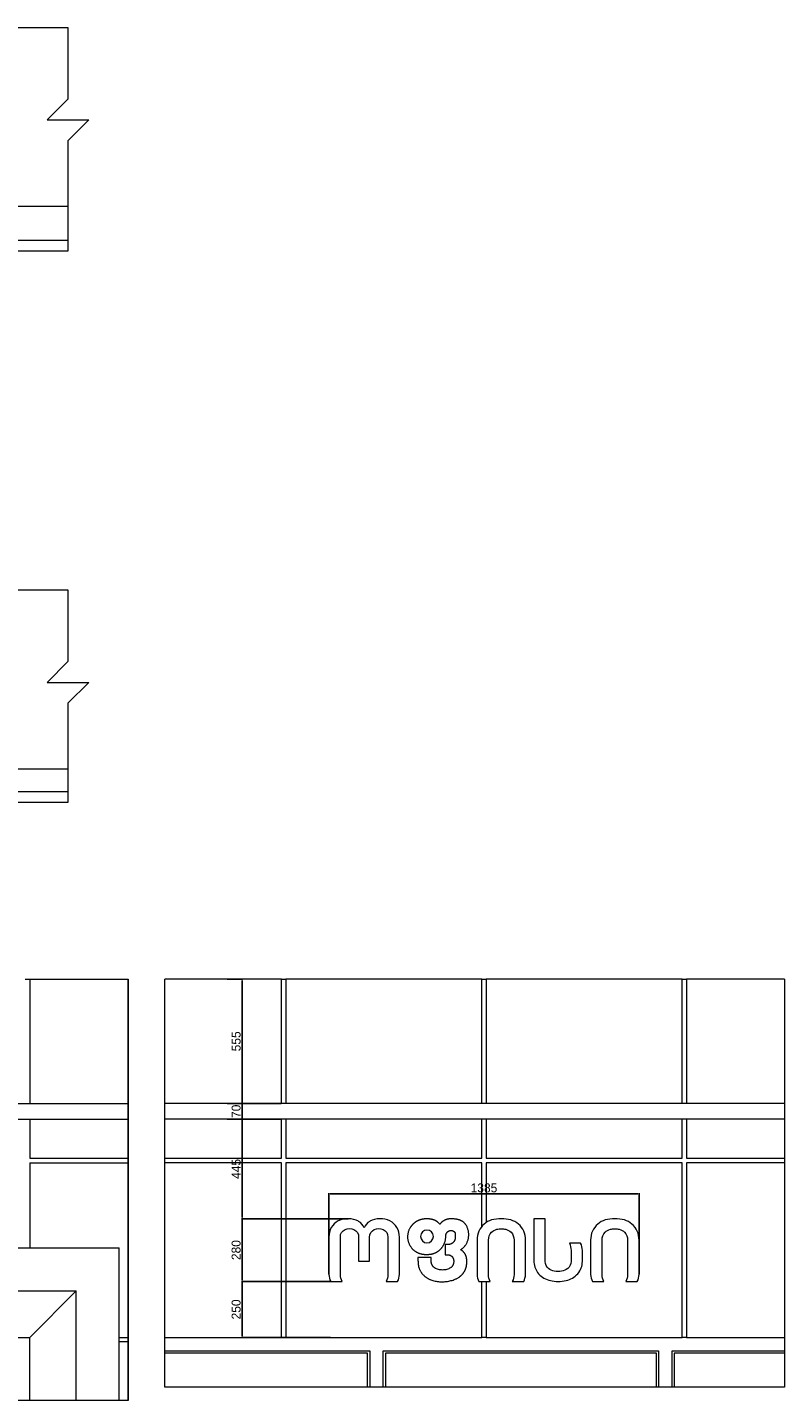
# Model space of a CAD drawing. Header units: feet. Extents: x 1702076 to 1880744, y 4858210 to 4922488.
# Tile 27 of 27: x 1877362 to 1880744, y 4891434 to 4897567. Entities that reach past the tile are written whole.
import ezdxf

# ---------------------------------------------------------------- set-up
doc = ezdxf.new("R2010")
doc.units = ezdxf.units.FT
doc.header["$MEASUREMENT"] = 0
doc.header["$PDMODE"] = 98
doc.header["$PDSIZE"] = 0.3
doc.dimstyles.new('ISO-25', dxfattribs={"dimscale": 15, "dimtxt": 20, "dimasz": 2.5, "dimexe": 1.25, "dimexo": 0.625, "dimgap": 3, "dimtad": 1, "dimdec": 0, "dimtxsty": 'Standard', "dimcen": 2.5, "dimadec": 0, "dimazin": 0, "dimtfac": 1, "dimtdec": 0, "dimtmove": 0, "dimatfit": 3, "dimfxl": 1.25, "dimarcsym": 0})

# ---------------------------------------------------------------- blocks, each defined once
blk = doc.blocks.new('*D5753')
at = {"color": 0, "lineweight": -2, "transparency": 16777216}
for p, q in [((1878708.4, 4891998.8), (1878708.4, 4892359.9)), ((1878713.4, 4892357.4), (1880088.9, 4892357.4)), ((1880093.9, 4891998.8), (1880093.9, 4892359.9))]:
    blk.add_line(p, q, dxfattribs=at)
at = {"color": 0, "lineweight": 5, "transparency": 16777216}
for points in [[(1878713.4, 4892358.2), (1878713.4, 4892356.6), (1878708.4, 4892357.4)], [(1880088.9, 4892358.2), (1880088.9, 4892356.6), (1880093.9, 4892357.4)]]:
    blk.add_solid(points, dxfattribs=at)
at = {"layer": 'Defpoints', "color": 0, "lineweight": 5, "transparency": 16777216}
for p in [(1880093.9, 4892357.4), (1878708.4, 4891997.6), (1880093.9, 4891997.6)]:
    blk.add_point(p, dxfattribs=at)
at = {"color": 0, "lineweight": 5, "transparency": 16777216, "insert": (1879401.2, 4892383.7), "char_height": 40, "attachment_point": 5}
blk.add_mtext('1385', dxfattribs=at)
blk = doc.blocks.new('*D5754')
at = {"color": 0, "lineweight": -2, "transparency": 16777216}
for p, q in [((1878794.6, 4892246), (1878317.9, 4892246)), ((1878320.4, 4892241), (1878320.4, 4891971)), ((1878715.1, 4891966), (1878317.9, 4891966))]:
    blk.add_line(p, q, dxfattribs=at)
at = {"color": 0, "lineweight": 5, "transparency": 16777216}
for points in [[(1878319.5, 4892241), (1878321.2, 4892241), (1878320.4, 4892246)], [(1878319.5, 4891971), (1878321.2, 4891971), (1878320.4, 4891966)]]:
    blk.add_solid(points, dxfattribs=at)
at = {"layer": 'Defpoints', "color": 0, "lineweight": 5, "transparency": 16777216}
for p in [(1878795.9, 4892246), (1878320.4, 4891966), (1878716.4, 4891966)]:
    blk.add_point(p, dxfattribs=at)
at = {"color": 0, "lineweight": 5, "transparency": 16777216, "insert": (1878294.1, 4892106), "char_height": 40, "attachment_point": 5, "rotation": 90}
blk.add_mtext('280', dxfattribs=at)
blk = doc.blocks.new('*D5749')
at = {"color": 0, "lineweight": -2, "transparency": 16777216}
for p, q in [((1878715.1, 4891966), (1878317.9, 4891966)), ((1878320.4, 4891961), (1878320.4, 4891721)), ((1878715.1, 4891716), (1878317.9, 4891716))]:
    blk.add_line(p, q, dxfattribs=at)
at = {"color": 0, "lineweight": 5, "transparency": 16777216}
for points in [[(1878319.5, 4891961), (1878321.2, 4891961), (1878320.4, 4891966)], [(1878319.5, 4891721), (1878321.2, 4891721), (1878320.4, 4891716)]]:
    blk.add_solid(points, dxfattribs=at)
at = {"layer": 'Defpoints', "color": 0, "lineweight": 5, "transparency": 16777216}
for p in [(1878716.4, 4891966), (1878320.4, 4891716), (1878716.4, 4891716)]:
    blk.add_point(p, dxfattribs=at)
at = {"color": 0, "lineweight": 5, "transparency": 16777216, "insert": (1878294.1, 4891841), "char_height": 40, "attachment_point": 5, "rotation": 90}
blk.add_mtext('250', dxfattribs=at)
blk = doc.blocks.new('*D5750')
at = {"color": 0, "lineweight": -2, "transparency": 16777216}
for p, q in [((1878253.9, 4892691), (1878322.9, 4892691)), ((1878320.4, 4892251), (1878320.4, 4892686)), ((1878794.6, 4892246), (1878317.9, 4892246))]:
    blk.add_line(p, q, dxfattribs=at)
at = {"color": 0, "lineweight": 5, "transparency": 16777216}
for points in [[(1878319.5, 4892686), (1878321.2, 4892686), (1878320.4, 4892691)], [(1878319.5, 4892251), (1878321.2, 4892251), (1878320.4, 4892246)]]:
    blk.add_solid(points, dxfattribs=at)
at = {"layer": 'Defpoints', "color": 0, "lineweight": 5, "transparency": 16777216}
for p in [(1878252.7, 4892691), (1878320.4, 4892691), (1878795.9, 4892246)]:
    blk.add_point(p, dxfattribs=at)
at = {"color": 0, "lineweight": 5, "transparency": 16777216, "insert": (1878294.1, 4892468.5), "char_height": 40, "attachment_point": 5, "rotation": 90}
blk.add_mtext('445', dxfattribs=at)
blk = doc.blocks.new('*D5751')
at = {"color": 0, "lineweight": -2, "transparency": 16777216}
for p, q in [((1878494.9, 4892761), (1878317.9, 4892761)), ((1878320.4, 4892696), (1878320.4, 4892756)), ((1878494.9, 4892691), (1878317.9, 4892691))]:
    blk.add_line(p, q, dxfattribs=at)
at = {"color": 0, "lineweight": 5, "transparency": 16777216}
for points in [[(1878319.5, 4892756), (1878321.2, 4892756), (1878320.4, 4892761)], [(1878319.5, 4892696), (1878321.2, 4892696), (1878320.4, 4892691)]]:
    blk.add_solid(points, dxfattribs=at)
at = {"layer": 'Defpoints', "color": 0, "lineweight": 5, "transparency": 16777216}
for p in [(1878320.4, 4892761), (1878496.1, 4892761), (1878496.1, 4892691)]:
    blk.add_point(p, dxfattribs=at)
at = {"color": 0, "lineweight": 5, "transparency": 16777216, "insert": (1878294.1, 4892726), "char_height": 40, "attachment_point": 5, "rotation": 90}
blk.add_mtext('70', dxfattribs=at)
blk = doc.blocks.new('*D5752')
at = {"color": 0, "lineweight": -2, "transparency": 16777216}
for p, q in [((1878253.9, 4893316), (1878322.9, 4893316)), ((1878320.4, 4892766), (1878320.4, 4893311)), ((1878253.9, 4892761), (1878322.9, 4892761))]:
    blk.add_line(p, q, dxfattribs=at)
at = {"color": 0, "lineweight": 5, "transparency": 16777216}
for points in [[(1878319.5, 4893311), (1878321.2, 4893311), (1878320.4, 4893316)], [(1878319.5, 4892766), (1878321.2, 4892766), (1878320.4, 4892761)]]:
    blk.add_solid(points, dxfattribs=at)
at = {"layer": 'Defpoints', "color": 0, "lineweight": 5, "transparency": 16777216}
for p in [(1878252.7, 4893316), (1878320.4, 4893316), (1878252.7, 4892761)]:
    blk.add_point(p, dxfattribs=at)
at = {"color": 0, "lineweight": 5, "transparency": 16777216, "insert": (1878294.1, 4893038.5), "char_height": 40, "attachment_point": 5, "rotation": 90}
blk.add_mtext('555', dxfattribs=at)

msp = doc.modelspace()

# ---------------------------------------------------------------- linework, layer by layer
at = {"color": 0, "linetype": 'Continuous', "lineweight": 0, "extrusion": (0, 1, 0)}
for p, q in [((1876952.8, 4897567.4), (1877542.8, 4897567.4)), ((1877542.8, 4896767.4), (1876952.8, 4896767.4)), ((1871492.8, 4896617.4), (1877542.8, 4896617.4)), ((1871492.8, 4896617.4), (1877542.8, 4896617.4)), ((1877542.8, 4896567.4), (1871492.8, 4896567.4)), ((1877352, 4893316), (1877372, 4893316)), ((1877372, 4893316), (1877372, 4892761)), ((1877372, 4893316), (1877812, 4893316)), ((1877812, 4892761), (1877812, 4893316)), ((1877812, 4892761), (1877812, 4893316)), ((1877812, 4893316), (1877812, 4893316)), ((1878496.1, 4893316), (1877975.6, 4893316)), ((1878496.1, 4892761), (1878496.1, 4893316)), ((1878496.1, 4893316), (1878516.1, 4893316)), ((1879391.1, 4893316), (1878516.1, 4893316)), ((1878516.1, 4893316), (1878516.1, 4892761)), ((1879391.1, 4893316), (1879411.1, 4893316)), ((1879391.1, 4892761), (1879391.1, 4893316)), ((1880286.1, 4893316), (1879411.1, 4893316)), ((1879411.1, 4893316), (1879411.1, 4892761)), ((1880286.1, 4893316), (1880306.1, 4893316)), ((1880286.1, 4892761), (1880286.1, 4893316)), ((1880743.6, 4893316), (1880306.1, 4893316)), ((1880306.1, 4893316), (1880306.1, 4892761)), ((1877192, 4892761), (1877812, 4892761)), ((1877812, 4892761), (1877812, 4892691)), ((1877812, 4892691), (1877812, 4892761)), ((1880743.6, 4892761), (1877975.6, 4892761)), ((1877192, 4892691), (1877812, 4892691)), ((1877372, 4892691), (1877372, 4892516)), ((1877812, 4892516), (1877812, 4892691)), ((1877812, 4892516), (1877812, 4892691)), ((1880743.6, 4892691), (1877975.6, 4892691)), ((1878496.1, 4892516), (1878496.1, 4892691)), ((1878516.1, 4892691), (1878516.1, 4892516)), ((1879391.1, 4892516), (1879391.1, 4892691)), ((1879411.1, 4892691), (1879411.1, 4892516)), ((1880286.1, 4892516), (1880286.1, 4892691)), ((1880306.1, 4892691), (1880306.1, 4892516)), ((1877372, 4892516), (1877812, 4892516)), ((1877812, 4892496), (1877812, 4892516)), ((1877812, 4892516), (1877812, 4892496)), ((1877975.6, 4892516), (1878496.1, 4892516)), ((1878516.1, 4892516), (1879391.1, 4892516)), ((1879411.1, 4892516), (1880286.1, 4892516)), ((1880306.1, 4892516), (1880743.6, 4892516)), ((1877372, 4892496), (1877812, 4892496)), ((1877372, 4892496), (1877372, 4892116)), ((1877812, 4891716), (1877812, 4892496)), ((1877812, 4891716), (1877812, 4892496)), ((1878496.1, 4892496), (1877975.6, 4892496)), ((1878496.1, 4891716), (1878496.1, 4892496)), ((1879391.1, 4892496), (1878516.1, 4892496)), ((1878516.1, 4892496), (1878516.1, 4891716)), ((1879391.1, 4892211.2), (1879391.1, 4892496)), ((1879411.1, 4892496), (1879411.1, 4892229.4)), ((1880286.1, 4892496), (1879411.1, 4892496)), ((1880286.1, 4891716), (1880286.1, 4892496)), ((1880743.6, 4892496), (1880306.1, 4892496)), ((1880306.1, 4892496), (1880306.1, 4891716)), ((1877812, 4892266), (1877812, 4892266)), ((1879623.6, 4892246), (1879623.6, 4892051)), ((1879675, 4892246), (1879623.6, 4892246)), ((1879675, 4892055.3), (1879675, 4892246)), ((1878708.4, 4892164.4), (1878708.4, 4891997.6)), ((1878759.5, 4891996.7), (1878759.5, 4892164.4)), ((1878841.3, 4892164.4), (1878841.3, 4892056.3)), ((1878890.4, 4892056.3), (1878890.4, 4892164.4)), ((1878972.1, 4892164.4), (1878972.1, 4891996.7)), ((1879023.3, 4891997.6), (1879023.3, 4892164.4)), ((1879370.3, 4892151.1), (1879370.3, 4891997.6)), ((1879421.4, 4891996.7), (1879421.4, 4892151.1)), ((1879535.4, 4892151.1), (1879535.4, 4891996.7)), ((1879586.6, 4891997.6), (1879586.6, 4892151.1)), ((1879832.7, 4892137.1), (1879783.3, 4892137.1)), ((1879877.6, 4892151.1), (1879877.6, 4891997.6)), ((1879928.7, 4891996.7), (1879928.7, 4892151.1)), ((1880042.8, 4892151.1), (1880042.8, 4891996.7)), ((1880093.9, 4891997.6), (1880093.9, 4892151.1)), ((1870912, 4892116), (1877772, 4892116)), ((1877772, 4891434), (1877772, 4892116)), ((1879790.3, 4892104.5), (1879790.3, 4892055.3)), ((1879840.6, 4892055.3), (1879840.6, 4892104.5)), ((1877812, 4892066), (1877812, 4892066)), ((1878841.3, 4892056.3), (1878890.4, 4892056.3)), ((1878716.4, 4891966), (1878767.5, 4891966)), ((1878964.2, 4891966), (1879015.3, 4891966)), ((1879378.2, 4891966), (1879429.3, 4891966)), ((1879391.1, 4891716), (1879391.1, 4891966)), ((1879411.1, 4891966), (1879411.1, 4891716)), ((1879527.5, 4891966), (1879578.6, 4891966)), ((1879885.5, 4891966), (1879936.6, 4891966)), ((1880034.8, 4891966), (1880086, 4891966)), ((1871104.1, 4891923.8), (1877579.8, 4891923.8)), ((1877372, 4891716), (1877579.8, 4891923.8)), ((1877579.8, 4891434), (1877579.8, 4891923.8)), ((1871312, 4891716), (1877372, 4891716)), ((1877372, 4891434), (1877372, 4891716)), ((1877772, 4891716), (1877812, 4891716)), ((1877812, 4891696), (1877812, 4891716)), ((1877812, 4891716), (1877812, 4891696)), ((1877975.6, 4891716), (1878496.1, 4891716)), ((1878516.1, 4891716), (1878496.1, 4891716)), ((1878516.1, 4891716), (1879391.1, 4891716)), ((1879411.1, 4891716), (1879391.1, 4891716)), ((1879411.1, 4891716), (1880286.1, 4891716)), ((1880306.1, 4891716), (1880286.1, 4891716)), ((1880306.1, 4891716), (1880743.6, 4891716)), ((1877812, 4891696), (1877772, 4891696)), ((1877812, 4891434), (1877812, 4891696)), ((1877812, 4891434), (1877812, 4891696)), ((1877975.6, 4891656), (1878891.1, 4891656)), ((1877975.6, 4891656), (1878891.1, 4891656)), ((1878881.1, 4891646), (1877975.6, 4891646)), ((1878881.1, 4891646), (1877975.6, 4891646)), ((1878881.1, 4891493.7), (1878881.1, 4891646)), ((1878891.1, 4891656), (1878891.1, 4891493.7)), ((1878951.1, 4891656), (1880181.1, 4891656)), ((1878951.1, 4891493.7), (1878951.1, 4891656)), ((1878951.1, 4891656), (1880181.1, 4891656)), ((1880171.1, 4891646), (1878961.1, 4891646)), ((1878961.1, 4891646), (1878961.1, 4891493.7)), ((1880171.1, 4891646), (1878961.1, 4891646)), ((1880171.1, 4891493.7), (1880171.1, 4891646)), ((1880181.1, 4891656), (1880181.1, 4891493.7)), ((1880241.1, 4891493.7), (1880241.1, 4891656)), ((1880241.1, 4891656), (1880743.6, 4891656)), ((1880251.1, 4891646), (1880251.1, 4891493.7)), ((1880743.6, 4891646), (1880251.1, 4891646))]:
    msp.add_line(p, q, dxfattribs=at)
at = {"lineweight": 5, "extrusion": (0, 1, 0)}
for p, q in [((1876952.8, 4895055), (1877542.8, 4895055)), ((1877542.8, 4894255), (1876952.8, 4894255)), ((1871492.8, 4894155), (1877542.8, 4894155)), ((1871492.8, 4894155), (1877542.8, 4894155)), ((1877542.8, 4894105), (1871492.8, 4894105))]:
    msp.add_line(p, q, dxfattribs=at)
at = {"color": 0, "linetype": 'Continuous', "lineweight": 0}
for points in [[(1877542.8, 4897567.4), (1877542.8, 4897247.3), (1877449.7, 4897154.2), (1877635.8, 4897154.2), (1877542.8, 4897061.2), (1877542.8, 4896567.4)], [(1877812, 4893316), (1877812, 4891434), (1870912, 4891434)], [(1880743.6, 4893316), (1880743.6, 4891493.7), (1877975.6, 4891493.7), (1877975.6, 4893316)]]:
    msp.add_lwpolyline(points, dxfattribs=at)
at = {"lineweight": 5}
msp.add_lwpolyline([(1877542.8, 4895055), (1877542.8, 4894735), (1877449.7, 4894641.9), (1877635.8, 4894641.9), (1877542.8, 4894548.8), (1877542.8, 4894105)], dxfattribs=at)
at = {"color": 0, "linetype": 'Continuous', "lineweight": 0, "extrusion": (0, 0, -1)}
msp.add_circle((-1879146.5, 4892167), 28.7, dxfattribs=at)
at = {"color": 0, "linetype": 'Continuous', "lineweight": 0}
for centre, radius, start, end in [((1878787.2, 4892166.4), 78.8, 117.74298, 181.45236), ((1878794.1, 4892145.2), 100.8, 62.34171, 115.62819), ((1878816.5, 4892187.9), 52.5, 20.15029, 62.34171), ((1878915.2, 4892187.9), 52.5, 117.65829, 159.84971), ((1878937.6, 4892145.2), 100.8, 64.37181, 117.65829), ((1878944.5, 4892166.4), 78.8, 358.54764, 62.25702), ((1879463.9, 4892152.3), 93.6, 131.40012, 180.73681), ((1879460.9, 4892153.6), 90.7, 106.5035, 130.57044), ((1879478.1, 4892073.7), 172.3, 89.88154, 104.41665), ((1879478.8, 4892073.7), 172.3, 75.58335, 90.11846), ((1879495.9, 4892153.6), 90.7, 49.42956, 73.4965), ((1879493, 4892152.3), 93.6, 359.26319, 48.59988), ((1879971.2, 4892152.3), 93.6, 131.40012, 180.73681), ((1879968.2, 4892153.6), 90.7, 106.5035, 130.57044), ((1879985.4, 4892073.7), 172.3, 89.88154, 104.41665), ((1879986.1, 4892073.7), 172.3, 75.58335, 90.11846), ((1880003.2, 4892153.6), 90.7, 49.42956, 73.4965), ((1880000.3, 4892152.3), 93.6, 359.26319, 48.59988), ((1879769.5, 4892104.5), 71.1, 0, 27.26672), ((1879719.3, 4892060.9), 96.2, 185.89744, 219.55657), ((1879754.6, 4892056.1), 86, 319.66552, 359.48554), ((1878783.8, 4891999.7), 75.4, 181.63233, 206.56312), ((1878947.9, 4891999.7), 75.4, 333.43688, 358.36767), ((1879445.7, 4891999.7), 75.4, 181.63233, 206.56312), ((1879511.2, 4891999.7), 75.4, 333.43688, 358.36767), ((1879719.7, 4892069.1), 101.9, 222.96208, 257.53597), ((1879732.3, 4892132.5), 166.5, 258.02213, 282.24363), ((1879745.5, 4892068.1), 100.8, 282.67956, 317.79045), ((1879953, 4891999.7), 75.4, 181.63233, 206.56312), ((1880018.5, 4891999.7), 75.4, 333.43688, 358.36767)]:
    msp.add_arc(centre, radius, start, end, dxfattribs=at)
at = {"color": 0, "linetype": 'Continuous', "lineweight": 0, "extrusion": (0, 0, -1)}
for centre, radius, start, end in [((-1878795.7, 4892165.3), 36.2, 358.55515, 66.08102), ((-1878800.7, 4892154), 48.5, 66.08102, 113.91898), ((-1878804, 4892164.9), 37.3, 116.17785, 180.77983), ((-1878927.7, 4892164.9), 37.3, 359.22017, 63.82215), ((-1878930.9, 4892154), 48.5, 66.08102, 113.91898), ((-1878936, 4892165.3), 36.2, 113.91898, 181.44485), ((-1879468.5, 4892151.8), 48, 45.43767, 78.20244), ((-1879477.6, 4892100), 100.7, 79.18998, 90.46475), ((-1879479.2, 4892100), 100.7, 89.53525, 100.81002), ((-1879488.3, 4892151.8), 48, 101.79756, 134.56233), ((-1879975.8, 4892151.8), 48, 45.43767, 78.20244), ((-1879984.9, 4892100), 100.7, 79.18998, 90.46475), ((-1879986.5, 4892100), 100.7, 89.53525, 100.81002), ((-1879995.6, 4892151.8), 48, 101.79756, 134.56233), ((-1879470, 4892152.5), 48.6, 358.31682, 43.6773), ((-1879486.8, 4892152.5), 48.6, 136.3227, 181.68318), ((-1879687.4, 4892099.5), 103, 158.59621, 177.21644), ((-1879977.3, 4892152.5), 48.6, 358.31682, 43.6773), ((-1879994.1, 4892152.5), 48.6, 136.3227, 181.68318), ((-1879716.9, 4892055.3), 42, 310.93218, 359.9605), ((-1879725.4, 4892066.8), 56.2, 280.29925, 309.79537), ((-1879731.6, 4892112.4), 102.2, 260.85593, 279.14407), ((-1879738.9, 4892068.3), 57.5, 231.0012, 261.03745), ((-1879743, 4892058.6), 47.4, 183.99639, 227.49022), ((-1878822.8, 4891996.6), 63.3, 330.99651, 0.0133), ((-1878908.9, 4891996.6), 63.3, 179.9867, 209.00349), ((-1879484.6, 4891996.6), 63.3, 330.99651, 0.0133), ((-1879472.2, 4891996.6), 63.3, 179.9867, 209.00349), ((-1879991.9, 4891996.6), 63.3, 330.99651, 0.0133), ((-1879979.5, 4891996.6), 63.3, 179.9867, 209.00349)]:
    msp.add_arc(centre, radius, start, end, dxfattribs=at)
at = {"color": 0, "linetype": 'Continuous', "lineweight": 0}
for points, weights, knots in [([(1879092.3, 4892228.8), (1879079.6, 4892219.6), (1879071.3, 4892206.2), (1879046.3, 4892165.6), (1879071.3, 4892125)], [1, 0.981091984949, 1, 0.851227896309, 1], [25.711352, 25.711352, 25.711352, 26.100894, 26.100894, 27.205846, 27.205846, 27.205846]), ([(1879204, 4892221.4), (1879190, 4892238.5), (1879168.5, 4892243.3), (1879145.9, 4892248.3), (1879123.3, 4892243.3)], [1, 0.945522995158, 1, 0.97614361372, 1], [24.189703, 24.189703, 24.189703, 24.852901, 24.852901, 25.290639, 25.290639, 25.290639]), ([(1879174, 4892090.3), (1879190.6, 4892094.8), (1879203.2, 4892106.3), (1879223.4, 4892124.7), (1879228.9, 4892151.5), (1879230.7, 4892160.3), (1879230.6, 4892169.4), (1879230.5, 4892181), (1879239.4, 4892188.5), (1879252, 4892199.2), (1879265.9, 4892190.2), (1879272.4, 4892186), (1879272.6, 4892178.2), (1879272.8, 4892169.4), (1879272.6, 4892160.7), (1879271.9, 4892132), (1879243.3, 4892131.4)], [1, 0.971755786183, 1, 0.950980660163, 1, 0.994247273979, 1, 0.905108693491, 1, 0.802231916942, 1, 0.884127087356, 1, 0.999738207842, 1, 0.723100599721, 1], [0, 0, 0, 0.476472, 0.476472, 1.105281, 1.105281, 1.319911, 1.319911, 2.198233, 2.198233, 3.477777, 3.477777, 4.450125, 4.450125, 4.49589, 4.49589, 6.020921, 6.020921, 6.020921]), ([(1879321.2, 4892217.9), (1879307.9, 4892237.5), (1879284.8, 4892242.4), (1879266.9, 4892246.2), (1879248.6, 4892245.4), (1879220.5, 4892244.2), (1879204, 4892221.4)], [1, 0.927406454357, 1, 0.9921264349, 1, 0.899572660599, 1], [22.267795, 22.267795, 22.267795, 23.03455, 23.03455, 23.28569, 23.28569, 24.189703, 24.189703, 24.189703]), ([(1879296.3, 4892107.8), (1879312, 4892116.4), (1879321.2, 4892131.8), (1879346.9, 4892174.9), (1879321.2, 4892217.9)], [1, 0.964869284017, 1, 0.858827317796, 1], [20.660452, 20.660452, 20.660452, 21.192154, 21.192154, 22.267795, 22.267795, 22.267795]), ([(1879109.6, 4892029.8), (1879122.9, 4891987.3), (1879165, 4891972.8), (1879219.4, 4891954.1), (1879272.6, 4891975.8), (1879300, 4891987), (1879314.8, 4892012.6), (1879319.5, 4892020.7), (1879321.6, 4892029.8), (1879327.4, 4892054.1), (1879321.6, 4892078.3)], [1, 0.892198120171, 1, 0.936110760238, 1, 0.946136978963, 1, 0.989407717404, 1, 0.973109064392, 1], [16.827045, 16.827045, 16.827045, 17.76426, 17.76426, 18.483044, 18.483044, 19.14246, 19.14246, 19.433816, 19.433816, 19.89868, 19.89868, 19.89868]), ([(1879228.4, 4892085.1), (1879234, 4892085.1), (1879239.7, 4892085.1), (1879261.1, 4892085.1), (1879265.1, 4892064.1), (1879266.8, 4892055.1), (1879265.1, 4892046.2), (1879262.6, 4892033), (1879250.9, 4892026.3), (1879215.7, 4892006.3), (1879180.5, 4892026.3)], [1, 1, 1, 0.770680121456, 1, 0.982188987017, 1, 0.908131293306, 1, 0.868918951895, 1], [8.020921, 8.020921, 8.020921, 9.020921, 9.020921, 10.402698, 10.402698, 10.780737, 10.780737, 11.644731, 11.644731, 12.680296, 12.680296, 12.680296])]:
    msp.add_rational_spline(points, weights, degree=2, knots=knots, dxfattribs=at)
for points, weights in [([(1879123.3, 4892243.3), (1879106.3, 4892239.3), (1879092.3, 4892228.8)], [1, 0.977956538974, 1]), ([(1879071.3, 4892125), (1879088.9, 4892095.6), (1879122.4, 4892088.7)], [1, 0.915002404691, 1]), ([(1879122.4, 4892088.7), (1879148.4, 4892083.5), (1879174, 4892090.3)], [1, 0.973604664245, 1]), ([(1879321.6, 4892078.3), (1879314.9, 4892098.1), (1879296.3, 4892107.8)], [1, 0.928335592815, 1]), ([(1879106.4, 4892065.4), (1879105.9, 4892047.4), (1879109.6, 4892029.8)], [1, 0.993134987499, 1]), ([(1879180.5, 4892026.3), (1879164.9, 4892038.5), (1879165, 4892058.3)], [1, 0.897762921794, 1])]:
    msp.add_rational_spline(points, weights, degree=2, dxfattribs=at)
for points in [[(1879165, 4892072.8), (1879135.7, 4892072.8), (1879106.4, 4892072.8)], [(1879106.4, 4892072.8), (1879106.4, 4892069.1), (1879106.4, 4892065.4)], [(1879165, 4892058.3), (1879165, 4892065.5), (1879165, 4892072.8)], [(1879243.3, 4892131.4), (1879235.8, 4892131.4), (1879228.4, 4892131.4)], [(1879228.4, 4892131.4), (1879228.4, 4892108.2), (1879228.4, 4892085.1)]]:
    msp.add_open_spline(points, degree=2, dxfattribs=at)

# ---------------------------------------------------------------- dimensions: what is measured, and where the dimension line sits
at = {"color": 5, "lineweight": 5}
for base, p1, p2, picture, middle in [((1878320.4, 4893316), (1878252.7, 4892761), (1878252.7, 4893316), '*D5752', (1878294.1, 4893038.5)), ((1878320.4, 4892761), (1878496.1, 4892691), (1878496.1, 4892761), '*D5751', (1878294.1, 4892726)), ((1878320.4, 4892691), (1878795.9, 4892246), (1878252.7, 4892691), '*D5750', (1878294.1, 4892468.5)), ((1878320.4, 4891966), (1878795.9, 4892246), (1878716.4, 4891966), '*D5754', (1878294.1, 4892106)), ((1878320.4, 4891716), (1878716.4, 4891966), (1878716.4, 4891716), '*D5749', (1878294.1, 4891841))]:
    dim = msp.add_linear_dim(base=base, p1=p1, p2=p2, angle=90, dimstyle='ISO-25', override={"dimscale": 2, "dimtmove": 1}, dxfattribs=at)
    dim.commit()
    dim.dimension.update_dxf_attribs({"geometry": picture, "text_midpoint": middle})
dim = msp.add_linear_dim(base=(1880093.885, 4892357.4002), p1=(1878708.4187, 4891997.56), p2=(1880093.885, 4891997.56), dimstyle='ISO-25', override={"dimscale": 2, "dimtmove": 1}, dxfattribs=at)
dim.commit()
dim.dimension.update_dxf_attribs({"geometry": '*D5753', "text_midpoint": (1879401.1518, 4892383.6791)})

doc.saveas('drawing.dxf')
